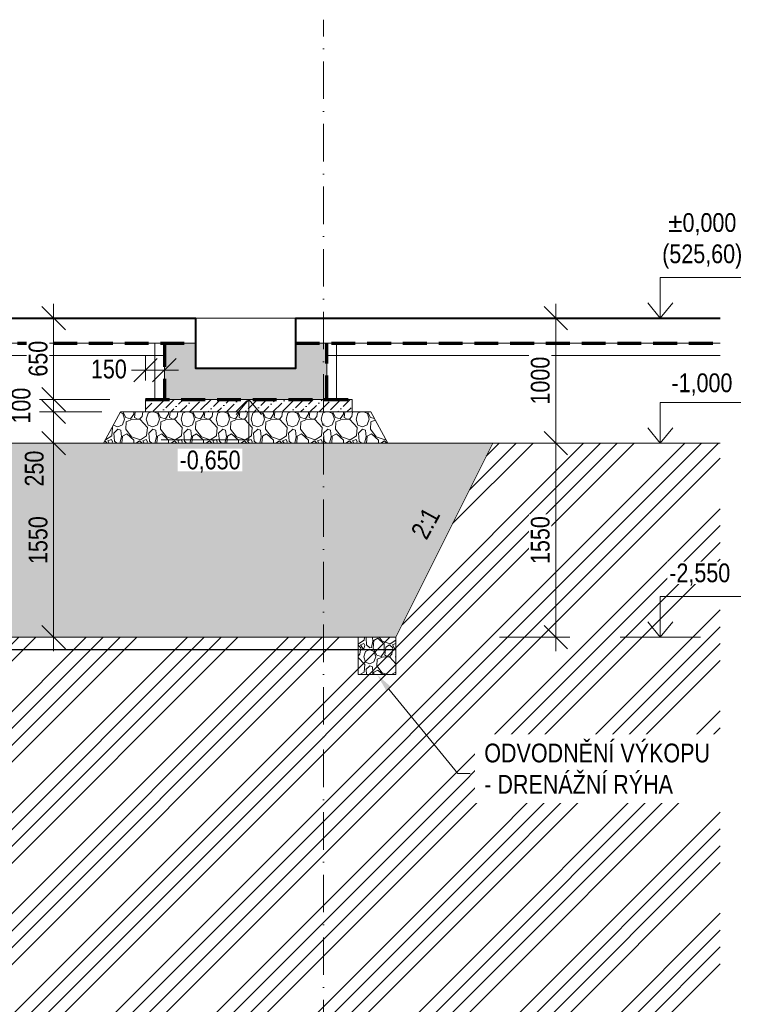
# Model space of a CAD drawing. Header units: millimetres. Extents: x -2694 to 670324, y -147023 to 76385.
# Tile 51 of 51: x 664468 to 670324, y -142978 to -135108. Entities that reach past the tile are written whole.
import ezdxf
from ezdxf import colors
from ezdxf.entities.mleader import LeaderData, LeaderLine
from ezdxf.math import Vec2, Vec3

# ---------------------------------------------------------------- set-up
doc = ezdxf.new("R2010")
doc.units = ezdxf.units.MM
doc.header["$LTSCALE"] = 10
for name, pattern in [('Cerchovana 2x', [0.5, 0.3, -0.1, 0, -0.1]), ('DASHDOT', [25.4, 12.7, -6.35, 0, -6.35]), ('ČÁRKOVANÁ', [19.05, 12.7, -6.35])]:
    doc.linetypes.add(name, pattern=pattern)
doc.layers.get('0').update_dxf_attribs({"lineweight": 20})
doc.layers.get('Defpoints').update_dxf_attribs({"lineweight": 20})
for name, color, linetype, lineweight in [('_A_OSY_HPFM', 253, 'DASHDOT', 13), ('A_CARK', 72, 'ČÁRKOVANÁ', 20), ('A_KOTY', 7, 'Continuous', 13), ('A_LEGENDY', 21, 'Continuous', 13), ('A_TENKA', 4, 'Continuous', 20), ('A_TENKA_ZEMNI_PRACE', 31, 'Continuous', 20), ('A_TUCNA', 1, 'Continuous', 40)]:
    doc.layers.add(name, color=color, linetype=linetype, lineweight=lineweight)
doc.layers.add('A_SRAF', color=8, linetype='Continuous', lineweight=13, transparency=0.3)
doc.layers.add('A_SRAFY_ZB', color=7, linetype='Continuous', lineweight=13, true_color=0xc8c8c8, transparency=0.3)
doc.styles.add('KÓTY', font='ARIALN.TTF')
doc.linetypes.add('CIKCAK', pattern='A,0.00254,-5.08,[131,ltypeshp.shx,S=5.08,R=0,X=-5.08,Y=0],-10.16,[131,ltypeshp.shx,S=5.08,R=180,X=5.08,Y=0],-5.08', length=20.32254)
doc.dimstyles.new('INPROS - 75', dxfattribs={"dimscale": 75, "dimtxt": 2, "dimasz": 2.5, "dimexe": 1.5, "dimexo": 2, "dimtad": 1, "dimdec": 0, "dimrnd": 5, "dimtxsty": 'KÓTY', "dimblk": 'OBLIQUE', "dimcen": 2.5, "dimdle": 1.5, "dimadec": 0, "dimazin": 0, "dimtfac": 1, "dimtdec": 0, "dimtmove": 2, "dimatfit": 3, "dimldrblk": 'OBLIQUE', "dimfxl": 6, "dimfxlon": 1, "dimtfill": 1, "dimlwd": -1, "dimlwe": -1, "dimarcsym": 0})

# ---------------------------------------------------------------- blocks, each defined once
blk = doc.blocks.new('_Oblique')
at = {"color": 0, "linetype": 'ByBlock', "lineweight": -2}
blk.add_line((-0.5, -0.5), (0.5, 0.5), dxfattribs=at)
blk = doc.blocks.new('*D392')
at = {"layer": 'A_KOTY', "color": 0, "transparency": 16777216}
for p, q in [((664738.7, -138255.7), (664738.7, -137380.7)), ((665188.7, -137493.2), (664626.2, -137493.2)), ((665188.7, -138143.2), (664626.2, -138143.2))]:
    blk.add_line(p, q, dxfattribs=at)
at = {"layer": 'Defpoints', "color": 0, "transparency": 16777216}
for p in [(664738.7, -137493.2), (665623.8, -137493.2), (665623.8, -138143.2)]:
    blk.add_point(p, dxfattribs=at)
at = {"layer": 'A_KOTY', "color": 0, "transparency": 16777216, "xscale": 187.5, "yscale": 187.5, "zscale": 187.5}
for p, rotation in [((664738.7, -137493.2), 90), ((664738.7, -138143.2), 270)]:
    blk.add_blockref('_Oblique', p, dxfattribs=dict(at, rotation=rotation))
at = {"layer": 'A_KOTY', "color": 0, "transparency": 16777216, "insert": (664615.3, -137818.2), "char_height": 150, "attachment_point": 5, "rotation": 90, "style": 'KÓTY', "bg_fill": 3, "box_fill_scale": 1.1, "bg_fill_color": 256, "bg_fill_true_color": 13158600, "bg_fill_transparency": 0}
blk.add_mtext('650', dxfattribs=at)
blk = doc.blocks.new('*D393')
at = {"layer": 'A_KOTY', "color": 0, "transparency": 16777216}
for p, q in [((664738.7, -138030.7), (664738.7, -138355.7)), ((665188.7, -138143.2), (664626.2, -138143.2)), ((665123.7, -138243.2), (664626.2, -138243.2))]:
    blk.add_line(p, q, dxfattribs=at)
at = {"layer": 'Defpoints', "color": 0, "transparency": 16777216}
for p in [(665623.8, -138143.2), (664738.7, -138243.2), (665273.7, -138243.2)]:
    blk.add_point(p, dxfattribs=at)
at = {"layer": 'A_KOTY', "color": 0, "transparency": 16777216, "xscale": 187.5, "yscale": 187.5, "zscale": 187.5}
for p, rotation in [((664738.7, -138143.2), 90), ((664738.7, -138243.2), 270)]:
    blk.add_blockref('_Oblique', p, dxfattribs=dict(at, rotation=rotation))
at = {"layer": 'A_KOTY', "color": 0, "transparency": 16777216, "insert": (664479.3, -138193.2), "char_height": 150, "attachment_point": 5, "rotation": 90, "style": 'KÓTY', "bg_fill": 3, "box_fill_scale": 1.1, "bg_fill_color": 256, "bg_fill_true_color": 13158600, "bg_fill_transparency": 0}
blk.add_mtext('100', dxfattribs=at)
blk = doc.blocks.new('*D394')
at = {"layer": 'A_KOTY', "color": 0, "transparency": 16777216}
for p, q in [((664738.7, -138130.7), (664738.7, -138605.9)), ((665123.7, -138243.2), (664626.2, -138243.2)), ((664987.2, -138493.4), (664626.2, -138493.4))]:
    blk.add_line(p, q, dxfattribs=at)
at = {"layer": 'Defpoints', "color": 0, "transparency": 16777216}
for p in [(665273.7, -138243.2), (664738.7, -138493.4), (665137.2, -138493.4)]:
    blk.add_point(p, dxfattribs=at)
at = {"layer": 'A_KOTY', "color": 0, "transparency": 16777216, "xscale": 187.5, "yscale": 187.5, "zscale": 187.5, "rotation": 90}
blk.add_blockref('_Oblique', (664738.7, -138243.2), dxfattribs=at)
at = {"layer": 'A_KOTY', "color": 0, "transparency": 16777216, "insert": (664584.5, -138696.2), "char_height": 150, "attachment_point": 5, "rotation": 90, "style": 'KÓTY', "bg_fill": 3, "box_fill_scale": 1.1, "bg_fill_color": 256, "bg_fill_true_color": 13158600, "bg_fill_transparency": 0}
blk.add_mtext('250', dxfattribs=at)
at = {"layer": 'A_KOTY', "color": 0, "transparency": 16777216, "xscale": 187.5, "yscale": 187.5, "zscale": 187.5, "rotation": 270}
blk.add_blockref('_Oblique', (664738.7, -138493.4), dxfattribs=at)
blk = doc.blocks.new('*D395')
at = {"layer": 'A_KOTY', "color": 0, "transparency": 16777216}
for p, q in [((664738.7, -138380.9), (664738.7, -140155.7)), ((664987.2, -138493.4), (664626.2, -138493.4)), ((664738.7, -140043.2), (664851.2, -140043.2))]:
    blk.add_line(p, q, dxfattribs=at)
at = {"layer": 'Defpoints', "color": 0, "transparency": 16777216}
for p in [(665137.2, -138493.4), (664738.7, -140043.2), (664738.7, -140043.2)]:
    blk.add_point(p, dxfattribs=at)
at = {"layer": 'A_KOTY', "color": 0, "transparency": 16777216, "xscale": 187.5, "yscale": 187.5, "zscale": 187.5}
for p, rotation in [((664738.7, -138493.4), 90), ((664738.7, -140043.2), 270)]:
    blk.add_blockref('_Oblique', p, dxfattribs=dict(at, rotation=rotation))
at = {"layer": 'A_KOTY', "color": 0, "transparency": 16777216, "insert": (664615.3, -139268.3), "char_height": 150, "attachment_point": 5, "rotation": 90, "style": 'KÓTY', "bg_fill": 3, "box_fill_scale": 1.1, "bg_fill_color": 256, "bg_fill_true_color": 13158600, "bg_fill_transparency": 0}
blk.add_mtext('1550', dxfattribs=at)
blk = doc.blocks.new('*D396')
at = {"layer": 'A_KOTY', "color": 0, "transparency": 16777216}
for p, q in [((668752.5, -140155.7), (668752.5, -138380.8)), ((668302.5, -138493.3), (668865, -138493.3)), ((668302.5, -140043.2), (668865, -140043.2))]:
    blk.add_line(p, q, dxfattribs=at)
at = {"layer": 'Defpoints', "color": 0, "transparency": 16777216}
for p in [(667474.2, -138493.3), (668752.5, -138493.3), (667474.3, -140043.2)]:
    blk.add_point(p, dxfattribs=at)
at = {"layer": 'A_KOTY', "color": 0, "transparency": 16777216, "xscale": 187.5, "yscale": 187.5, "zscale": 187.5}
for p, rotation in [((668752.5, -138493.3), 90), ((668752.5, -140043.2), 270)]:
    blk.add_blockref('_Oblique', p, dxfattribs=dict(at, rotation=rotation))
at = {"layer": 'A_KOTY', "color": 0, "transparency": 16777216, "insert": (668629, -139268.2), "char_height": 150, "attachment_point": 5, "rotation": 90, "style": 'KÓTY', "bg_fill": 3, "box_fill_scale": 1.1, "bg_fill_color": 256, "bg_fill_true_color": 13158600, "bg_fill_transparency": 0}
blk.add_mtext('1550', dxfattribs=at)
blk = doc.blocks.new('*D397')
at = {"layer": 'A_KOTY', "color": 0, "transparency": 16777216}
for p, q in [((668752.5, -138605.8), (668752.5, -137380.7)), ((668752.5, -137493.2), (668865, -137493.2)), ((668752.5, -138493.3), (668865, -138493.3))]:
    blk.add_line(p, q, dxfattribs=at)
at = {"layer": 'Defpoints', "color": 0, "transparency": 16777216}
for p in [(668752.5, -137493.2), (668752.5, -137493.2), (668752.5, -138493.3)]:
    blk.add_point(p, dxfattribs=at)
at = {"layer": 'A_KOTY', "color": 0, "transparency": 16777216, "xscale": 187.5, "yscale": 187.5, "zscale": 187.5}
for p, rotation in [((668752.5, -137493.2), 90), ((668752.5, -138493.3), 270)]:
    blk.add_blockref('_Oblique', p, dxfattribs=dict(at, rotation=rotation))
at = {"layer": 'A_KOTY', "color": 0, "transparency": 16777216, "insert": (668629, -137993.2), "char_height": 150, "attachment_point": 5, "rotation": 90, "style": 'KÓTY', "bg_fill": 3, "box_fill_scale": 1.1, "bg_fill_color": 256, "bg_fill_true_color": 13158600, "bg_fill_transparency": 0}
blk.add_mtext('1000', dxfattribs=at)
blk = doc.blocks.new('*D440')
at = {"layer": 'A_KOTY', "color": 0, "transparency": 16777216}
for p, q in [((665473.8, -137993.2), (665473.8, -137796.4)), ((665623.8, -137993.2), (665623.8, -137796.4)), ((665736.3, -137908.9), (665361.3, -137908.9))]:
    blk.add_line(p, q, dxfattribs=at)
at = {"layer": 'Defpoints', "color": 0, "transparency": 16777216}
for p in [(665473.8, -137908.9), (665473.8, -138143.2), (665623.8, -138143.2)]:
    blk.add_point(p, dxfattribs=at)
at = {"layer": 'A_KOTY', "color": 0, "transparency": 16777216, "xscale": 187.5, "yscale": 187.5, "zscale": 187.5, "rotation": 180}
blk.add_blockref('_Oblique', (665473.8, -137908.9), dxfattribs=at)
at = {"layer": 'A_KOTY', "color": 0, "transparency": 16777216, "xscale": 187.5, "yscale": 187.5, "zscale": 187.5}
blk.add_blockref('_Oblique', (665623.8, -137908.9), dxfattribs=at)
at = {"layer": 'A_KOTY', "color": 0, "transparency": 16777216, "insert": (665180.1, -137901.5), "char_height": 150, "attachment_point": 5, "style": 'KÓTY', "bg_fill": 3, "box_fill_scale": 1.1, "bg_fill_color": 256, "bg_fill_true_color": 13158600, "bg_fill_transparency": 0}
blk.add_mtext('150', dxfattribs=at)

msp = doc.modelspace()

# ---------------------------------------------------------------- hatches: boundary and pattern name
at = {"layer": 'A_SRAF'}
h = msp.add_hatch(dxfattribs=at)
h.set_pattern_fill('ANSI36', color=256, scale=16.5, angle=-1.27e-14)
h.paths.add_polyline_path([(667123.8, -138143.2), (666973.8, -138143.2), (666923.8, -138143.2), (665623.8, -138143.2), (665473.8, -138143.2), (665473.8, -138243.2), (667123.8, -138243.2)])
h = msp.add_hatch(dxfattribs=at)
h.set_pattern_fill('GRAVEL', color=256, scale=11, angle=-90)
h.paths.add_polyline_path([(667273.7, -138243.2), (665273.7, -138243.2), (665137.2, -138493.4), (667410.2, -138493.3)])
h = msp.add_hatch(dxfattribs=at)
h.set_pattern_fill('ANSI34', color=256, scale=30)
h.set_pattern_definition([(45, (0, 29851), (-404.11153, 404.11153), []), (45, (134.7, 29851), (-404.11153, 404.11153), []), (45, (269.4, 29851), (-404.11153, 404.11153), []), (45, (404.1, 29851), (-404.11153, 404.11153), [])])
h.paths.add_polyline_path([(670067, -138493.2), (668249.3, -138493.3), (667474.3, -140043.2), (658711.8, -140043.2), (657211.8, -142793.2), (641635.7, -142793.2), (640135.7, -140043.2), (631301.5, -140043.2), (631056.1, -139593.2), (628780.5, -139593.2), (628780.5, -147022.8), (670067.2, -147022.8)])
at = {"layer": 'A_SRAFY_ZB', "linetype": 'Continuous', "lineweight": -3}
for points in [[(665873.8, -137693.2), (665623.8, -137693.2), (665623.8, -137893.2), (665873.8, -137893.2)], [(666923.8, -137693.2), (666673.8, -137693.2), (666673.8, -137893.2), (666923.8, -137893.2)], [(665623.8, -137893.2), (665623.8, -138143.2), (666923.8, -138143.2), (666923.8, -137893.2)]]:
    msp.add_hatch(color=256, dxfattribs=at).paths.add_polyline_path(points, flags=0)

# ---------------------------------------------------------------- linework, layer by layer
at = {"layer": '_A_OSY_HPFM', "linetype": 'Cerchovana 2x', "ltscale": 100, "transparency": 33554687}
msp.add_line((666895.6, -144243.5), (666895.6, -135108.3), dxfattribs=at)
at = {"layer": 'A_CARK', "color": 1, "lineweight": 70, "ltscale": 1.5}
for points in [[(663021.3, -137693.2), (665873.8, -137693.2)], [(665623.8, -137693.2), (665623.8, -138143.2)], [(666673.8, -137693.2), (670067.2, -137693.2)], [(666923.8, -138143.2), (666923.8, -137693.2)], [(665473.8, -138143.2), (667123.8, -138143.2)]]:
    msp.add_lwpolyline(points, dxfattribs=at)
at = {"layer": 'A_CARK', "linetype": 'CIKCAK', "lineweight": 15, "ltscale": 0.4}
for points in [[(665548.8, -138136.9), (665548.8, -137693.2)], [(666998.8, -138143.2), (666998.8, -137693.2)]]:
    msp.add_lwpolyline(points, dxfattribs=at)
at = {"layer": 'A_CARK', "color": 6, "linetype": 'CIKCAK', "lineweight": 30, "ltscale": 0.7}
msp.add_lwpolyline([(658657.3, -140143), (667474.3, -140143.2)], dxfattribs=at)
at = {"layer": 'A_KOTY'}
for p, q in [((669588.2, -137168.9), (669588.2, -137493.2)), ((669588.2, -137493.2), (669487.5, -137371.9)), ((669588.2, -137493.2), (669487.5, -137371.9)), ((669588.2, -137493.2), (669688.8, -137371.9)), ((666298.8, -138143.2), (666198.1, -138264.4)), ((666298.8, -138467.5), (666298.8, -138143.2)), ((666298.8, -138143.2), (666399.4, -138264.4)), ((666298.8, -138143.2), (666399.4, -138264.4)), ((669588.2, -138168.9), (669588.2, -138493.2)), ((669588.2, -138493.2), (669487.5, -138371.9)), ((669588.2, -138493.2), (669487.5, -138371.9)), ((669588.2, -138493.2), (669688.8, -138371.9)), ((669588.2, -139718.9), (669588.2, -140043.2)), ((669588.2, -140043.2), (669487.5, -139921.9)), ((669588.2, -140043.2), (669487.5, -139921.9)), ((669588.2, -140043.2), (669688.8, -139921.9))]:
    msp.add_line(p, q, dxfattribs=at)
for points in [[(670232.4, -137168.9), (669588.2, -137168.9)], [(669910.3, -137493.2), (669266.1, -137493.2)], [(670232.4, -138168.9), (669588.2, -138168.9)], [(665597.5, -138467.5), (666298.8, -138467.5)], [(669910.3, -138493.2), (669266.1, -138493.2)], [(670232.4, -139718.9), (669588.2, -139718.9)], [(669910.3, -140043.2), (669266.1, -140043.2)]]:
    msp.add_lwpolyline(points, dxfattribs=at)
at = {"layer": 'A_TENKA'}
for p, q in [((665623.8, -137693.2), (665623.8, -137893.2)), ((665873.8, -137693.2), (665623.8, -137693.2)), ((665873.8, -137893.2), (665873.8, -137693.2)), ((666673.8, -137693.2), (666673.8, -137893.2)), ((666923.8, -137693.2), (666673.8, -137693.2)), ((666923.8, -137893.2), (666923.8, -137693.2)), ((665623.8, -137893.2), (665623.8, -138143.2)), ((666673.8, -137893.2), (665873.8, -137893.2)), ((666923.8, -138143.2), (666923.8, -137893.2)), ((665623.8, -138143.2), (666923.8, -138143.2)), ((666973.8, -138143.2), (665623.8, -138143.2))]:
    msp.add_line(p, q, dxfattribs=at)
at = {"layer": 'A_TENKA', "color": 5}
msp.add_lwpolyline([(632173.8, -137493.2), (670067.2, -137493.2)], dxfattribs=at)
at = {"layer": 'A_TENKA'}
msp.add_lwpolyline([(663021.3, -137493.2), (665873.8, -137493.2), (665873.8, -137693.2), (663021.3, -137693.2)], close=True, dxfattribs=at)
for points in [[(670067.2, -137693.2), (666673.8, -137693.2), (666673.8, -137493.2), (670067.2, -137493.2)], [(663321.3, -137693.2), (663321.3, -137793.2), (665623.8, -137793.2)], [(666923.8, -137693.2), (666923.8, -137793.2), (670067.2, -137793.2)], [(665473.8, -138143.2), (665473.8, -138243.2), (666923.8, -138243.2), (667123.8, -138243.2), (667123.8, -138143.2), (666923.8, -138143.2)], [(665473.8, -138143.2), (665623.8, -138143.2)], [(666973.8, -138143.2), (667123.8, -138143.2), (667123.8, -138243.2), (665623.8, -138243.2), (665473.8, -138243.2), (665473.8, -138143.2), (665623.8, -138143.2)]]:
    msp.add_lwpolyline(points, dxfattribs=at)
at = {"layer": 'A_TENKA_ZEMNI_PRACE'}
for points in [[(665137.1, -138493.7), (665137.1, -138493.7), (665273.7, -138243.2)], [(665137.2, -138493.5), (665273.7, -138243.2)], [(667273.7, -138243.2), (665273.7, -138243.2)], [(667273.7, -138243.2), (667410.4, -138493.7)], [(667273.7, -138243.2), (667410.2, -138493.3)], [(660836.3, -138493.7), (670067, -138493.2)], [(665137.1, -138493.7), (665137.2, -138493.5)]]:
    msp.add_lwpolyline(points, dxfattribs=at)
at = {"layer": 'A_TENKA_ZEMNI_PRACE', "linetype": 'Continuous', "transparency": 33554687}
for points in [[(667474.3, -140043.2), (668249.3, -138493.2)], [(658711.8, -140043.2), (667474.3, -140043.2)]]:
    msp.add_lwpolyline(points, dxfattribs=at)
at = {"layer": 'A_TUCNA', "color": 23}
msp.add_lwpolyline([(648173.8, -140649.4), (649673.8, -140657.6), (649673.8, -139893.2), (650473.8, -139893.2), (650459.2, -138142.2), (656011.3, -138093.2), (663021.3, -138093.2), (663021.3, -137493.2), (665873.8, -137493.2), (665873.8, -137893.2), (666673.8, -137893.2), (666673.8, -137493.2), (670067.2, -137493.2)], dxfattribs=at)

# ---------------------------------------------------------------- texts
at = {"layer": 'A_KOTY', "insert": (669923.2, -136877.1), "char_height": 150, "attachment_point": 5, "style": 'KÓTY', "bg_fill": 3, "box_fill_scale": 1.1, "bg_fill_color": 256, "bg_fill_true_color": 13158600, "bg_fill_transparency": 0}
msp.add_mtext('\\A1;%%P0,000\\P(525,60)', dxfattribs=at)

# ---------------------------------------------------------------- next in the draw order: texts
at = {"layer": 'A_KOTY', "char_height": 150, "attachment_point": 5, "style": 'KÓTY', "bg_fill": 3, "box_fill_scale": 1.1, "bg_fill_color": 256, "bg_fill_true_color": 13158600, "bg_fill_transparency": 0}
for s, insert in [('\\A1;-1,000', (669920.8, -138024.6)), ('\\A1;-2,550', (669903.6, -139543.8))]:
    msp.add_mtext(s, dxfattribs=dict(at, insert=insert))

# ---------------------------------------------------------------- next in the draw order: dimensions: what is measured, and where the dimension line sits
at = {"layer": 'A_KOTY'}
for base, p1, p2, picture, middle in [((664738.7, -137493.2), (665623.8, -138143.2), (665623.8, -137493.2), '*D392', (664615.3, -137818.2)), ((668752.5, -138493.3), (667474.3, -140043.2), (667474.2, -138493.3), '*D396', (668629, -139268.2))]:
    dim = msp.add_linear_dim(base=base, p1=p1, p2=p2, angle=90, dimstyle='INPROS - 75', dxfattribs=at)
    dim.commit()
    dim.dimension.update_dxf_attribs({"geometry": picture, "text_midpoint": middle})

# ---------------------------------------------------------------- next in the draw order: hatches: boundary and pattern name
at = {"layer": 'A_SRAF'}
h = msp.add_hatch(dxfattribs=at)
h.set_pattern_fill('GRAVEL', color=256, scale=10, angle=-90)
h.set_pattern_definition([(138.0127875, (649738.537, 214198.986), (-2285.9999999, 2032.0000002), [34.17214, -3383.04836]), (94.969741, (649713.137, 214221.846), (254.00001447, -3047.9999988), [58.64047, -5805.40489]), (42.510447, (649708.057, 214280.266), (-2793.999999, -2540.0000011), [41.34815, -4093.47228]), (177.273689, (649644.557, 214379.326), (5079.99999997, -254.00000053), [53.40045, -5286.64374]), (202.833654, (649591.217, 214381.866), (3047.99999996, 1270.0000001), [52.36337, -5183.98077]), (267.273689, (649542.957, 214361.546), (254.00000053, 5079.99999997), [53.40045, -5286.64374]), (307.6942405, (649540.417, 214308.206), (-2540.0000002, 3301.99999985), [70.61937, -6991.31153]), (342.2553284, (649583.597, 214252.326), (5587.99999985, -1778.00000048), [66.67195, -6600.52566]), (31.4295656, (649647.097, 214232.006), (3301.99999982, 2032.0000003), [53.5813, -5304.55457]), (85.236358, (649692.817, 214259.946), (-254.0000004, -2794), [61.17133, -2997.3937]), (132.3974378, (649697.897, 214320.906), (-2794.0000001, 3047.9999999), [79.1078, -7831.67725]), (48.814075, (649642.017, 214127.866), (1524.0000001, 1777.9999999), [27.00045, -2673.05658]), (81.4692344, (649659.797, 214148.186), (-507.99999942, -3302.0000001), [51.3682, -5085.4639]), (135, (649667.42, 214198.99), (-254, 8e-14), [35.92093, -323.28931]), (113.19859, (649697.897, 214216.766), (508, -1270), [19.34413, -1915.06224]), (201.80141, (649690.277, 214234.546), (762, 254), [27.35656, -1340.4753]), (300.963757, (649664.877, 214224.386), (508, -762), [44.43197, -1436.62982]), (71.56505, (649687.74, 214186.286), (-254, -508), [32.12871, -771.08981]), (286.3895403, (649690.277, 214381.866), (762, -2540), [45.0088, -4455.88267]), (340.346176, (649702.977, 214338.686), (-2794, 1016.0000001), [37.7599, -3738.22157]), (203.19859, (649738.537, 214186.286), (1270, 508), [38.68801, -1895.71836]), (253.6104597, (649702.977, 214171.046), (761.9999998, 2540.00000005), [45.0088, -4455.88267]), (249.443955, (649532.797, 214381.866), (508, 1270), [43.40352, -2126.77343]), (204.7751406, (649517.557, 214341.226), (2793.9999993, 1270.0000015), [36.36721, -3600.35934]), (336.80141, (649484.537, 214183.746), (1270, -508), [38.68801, -1895.71836]), (287.3540246, (649520.097, 214168.506), (-1016.0000002, 3301.99999993), [42.57827, -4215.2376]), (339.443955, (649484.537, 214308.206), (-1270, 508), [21.70176, -2148.4752]), (11.309932, (649484.537, 214198.986), (1016, 254), [12.95146, -1282.1995]), (75.963757, (649497.24, 214201.526), (-254, -762), [52.36337, -994.90546]), (96.009006, (649509.937, 214252.326), (254.00000013, -2540), [48.5267, -4804.13649]), (213.690068, (649642.02, 214224.386), (508, 254), [36.63239, -879.17764]), (263.1572266, (649611.537, 214204.066), (-507.99999977, -4318.00000003), [63.95568, -6331.6009]), (330.945396, (649603.917, 214140.566), (-1778, 1016), [26.15082, -2588.93923]), (360, (649626.78, 214127.87), (254, 254), [15.24, -238.76]), (30.256437, (649517.557, 214257.406), (-1778.0000001, -1015.9999999), [35.2867, -3493.39408]), (318.0127875, (649548.037, 214275.186), (2285.9999999, -2032.0000002), [68.34429, -3348.87622]), (270, (649598.84, 214229.47), (254, -254), [66.04, -187.96]), (235.3048465, (649598.837, 214163.426), (-1777.9999986, -2540.00000096), [40.16096, -3975.93167]), (164.054604, (649575.977, 214130.406), (-1016, 254), [36.9829, -1812.165]), (117.6459754, (649540.417, 214140.566), (-2539.99999966, 4826.00000018), [60.21451, -5961.24644]), (85.4260787, (649512.477, 214193.906), (254, 3302), [63.70295, -6306.58465])])
h.paths.add_polyline_path([(667474.3, -140343.2), (667474.3, -140043.2), (667174.3, -140043.2), (667174.3, -140343.2)])

# ---------------------------------------------------------------- next in the draw order: linework, layer by layer
at = {"layer": 'A_TENKA_ZEMNI_PRACE'}
msp.add_lwpolyline([(667174.3, -140043.2), (667174.3, -140343.2), (667474.3, -140343.2), (667474.3, -140043.2)], dxfattribs=at)

# ---------------------------------------------------------------- next in the draw order: texts
at = {"layer": 'A_KOTY', "insert": (667710.7, -139133.6), "char_height": 150, "attachment_point": 5, "rotation": 61.38954, "style": 'KÓTY', "bg_fill": 3, "box_fill_scale": 1.1, "bg_fill_color": 256, "bg_fill_true_color": 13158600, "bg_fill_transparency": 0}
msp.add_mtext('\\A1;2:1', dxfattribs=at)

# ---------------------------------------------------------------- next in the draw order: dimensions: what is measured, and where the dimension line sits
at = {"layer": 'A_KOTY'}
for base, p1, p2, picture, middle in [((668752.5, -137493.2), (668752.5, -138493.3), (668752.5, -137493.2), '*D397', (668629, -137993.2)), ((664738.7, -138243.2), (665623.8, -138143.2), (665273.7, -138243.2), '*D393', (664479.3, -138193.2))]:
    dim = msp.add_linear_dim(base=base, p1=p1, p2=p2, angle=90, dimstyle='INPROS - 75', dxfattribs=at)
    dim.commit()
    dim.dimension.update_dxf_attribs({"geometry": picture, "text_midpoint": middle})

# ---------------------------------------------------------------- next in the draw order: dimensions: what is measured, and where the dimension line sits
dim = msp.add_linear_dim(base=(664738.7, -138493.4), p1=(665273.7, -138243.2), p2=(665137.2, -138493.4), angle=90, dimstyle='INPROS - 75', dxfattribs=at)
dim.commit()
dim.dimension.update_dxf_attribs({"geometry": '*D394', "text_midpoint": (664584.5, -138696.2), "dimtype": 160})

# ---------------------------------------------------------------- next in the draw order: dimensions: what is measured, and where the dimension line sits
dim = msp.add_linear_dim(base=(665473.8, -137908.9), p1=(665623.8, -138143.2), p2=(665473.8, -138143.2), dimstyle='INPROS - 75', dxfattribs=at)
dim.commit()
dim.dimension.update_dxf_attribs({"geometry": '*D440', "text_midpoint": (665180.1, -137901.5), "dimtype": 160})
dim = msp.add_linear_dim(base=(664738.7, -140043.2), p1=(665137.2, -138493.4), p2=(664738.7, -140043.2), angle=90, dimstyle='INPROS - 75', dxfattribs=at)
dim.commit()
dim.dimension.update_dxf_attribs({"geometry": '*D395', "text_midpoint": (664615.3, -139268.3)})

# ---------------------------------------------------------------- next in the draw order: hatches: boundary and pattern name
at = {"layer": 'A_SRAF'}
h = msp.add_hatch(dxfattribs=at)
h.set_pattern_fill('AR-CONC', color=256, scale=2)
h.paths.add_polyline_path([(658711.8, -140043.2), (667474.3, -140043.2), (668249.3, -138493.3), (663780.2, -138493.5), (663671.1, -138693.5), (663521.1, -138693.5), (661376.8, -138693.5), (661186.1, -139043.2), (661036.1, -139043.2), (656361.3, -139043.2), (656361.3, -141493.2), (656511.2, -141493.2), (656511.2, -141593.2), (656511.2, -141753), (657111.8, -142793.2), (657211.8, -142793.2)])
h.paths.add_polyline_path([(656511.2, -141753), (656511.2, -141793.2), (642313, -141793.2), (641735.7, -142793.2), (657111.8, -142793.2)])
h.paths.add_polyline_path([(642486.3, -139043.2), (637811.4, -139043.2), (637661.4, -139043.2), (637470.7, -138693.5), (635176.4, -138693.5), (635067.3, -138493.5), (628780.5, -138493.2), (628780.5, -139593.2), (631056.1, -139593.2), (631301.5, -140043.2), (640135.7, -140043.2), (641635.7, -142793.2), (641735.7, -142793.2), (642336.3, -141753), (642336.3, -141593.2), (642336.3, -141493.2), (642486.3, -141493.2)])
h.paths.add_polyline_path([(642201.7, -142525.8), (642318.3, -142727.8), (642498.6, -142623.7), (642382, -142421.7)], flags=24)
h.paths.add_polyline_path([(656531.8, -142723.3), (656648.4, -142521.3), (656468.1, -142417.2), (656351.5, -142619.2)], flags=24)

# ---------------------------------------------------------------- next in the draw order: texts
at = {"layer": 'A_KOTY', "insert": (665989.3, -138641.3), "char_height": 150, "attachment_point": 5, "style": 'KÓTY', "bg_fill": 3, "box_fill_scale": 1.1, "bg_fill_color": 256, "bg_fill_true_color": 13158600, "bg_fill_transparency": 0}
msp.add_mtext('\\A1;-0,650', dxfattribs=at)

# ---------------------------------------------------------------- next in the draw order: leaders
at = {"layer": 'A_LEGENDY'}
ml = msp.add_multileader_mtext('Standard', dxfattribs=at)
ml.set_content('ODVODNĚNÍ VÝKOPU \\P- DRENÁŽNÍ RÝHA', color=256, style='KÓTY')
ml.set_leader_properties(color=256, linetype='Continuous', lineweight=-1)
ml.build(insert=Vec2(0, 0))
ml.multileader.update_dxf_attribs({"text_left_attachment_type": 2, "text_right_attachment_type": 2, "dogleg_length": 66.7, "arrow_head_size": 150})
ctx = ml.context
ctx.base_point, ctx.char_height, ctx.arrow_head_size, ctx.landing_gap_size, ctx.plane_origin = Vec3(668068.7, -141133.7), 150, 150, 112.5, Vec3(671534.9, -135345.6)
ctx.left_attachment, ctx.right_attachment = 2, 2
notes = []
notes.append((ctx, [(0, (1, 1, 0), (667968.7, -141133.7), (1, 0), 100, [(0, [(667324.3, -140343.2)], 0, [])])]))
ctx.mtext.insert, ctx.mtext.rotation, ctx.mtext.defined_height, ctx.mtext.flow_direction = Vec3(668181.2, -140894.7), 6.283185, 238.9, 5
ctx.mtext.has_bg_fill, ctx.mtext.bg_color, ctx.mtext.bg_scale_factor, ctx.mtext.bg_transparency, ctx.mtext.use_window_bg_color = 1, -1027028792, 1.5, 0, 1
for ctx, leaders in notes:
    for number, flags, end, landing, length, lines in leaders:
        leader = LeaderData()
        leader.index, (leader.has_last_leader_line, leader.has_dogleg_vector, leader.attachment_direction) = number, flags
        leader.last_leader_point, leader.dogleg_vector, leader.dogleg_length = Vec3(end), Vec3(landing), length
        for number, points, colour, breaks in lines:
            line = LeaderLine()
            line.index, line.vertices, line.color, line.breaks = number, Vec3.list(points), colors.encode_raw_color(colour), breaks
            leader.lines.append(line)
        ctx.leaders.append(leader)

doc.saveas('drawing.dxf')
